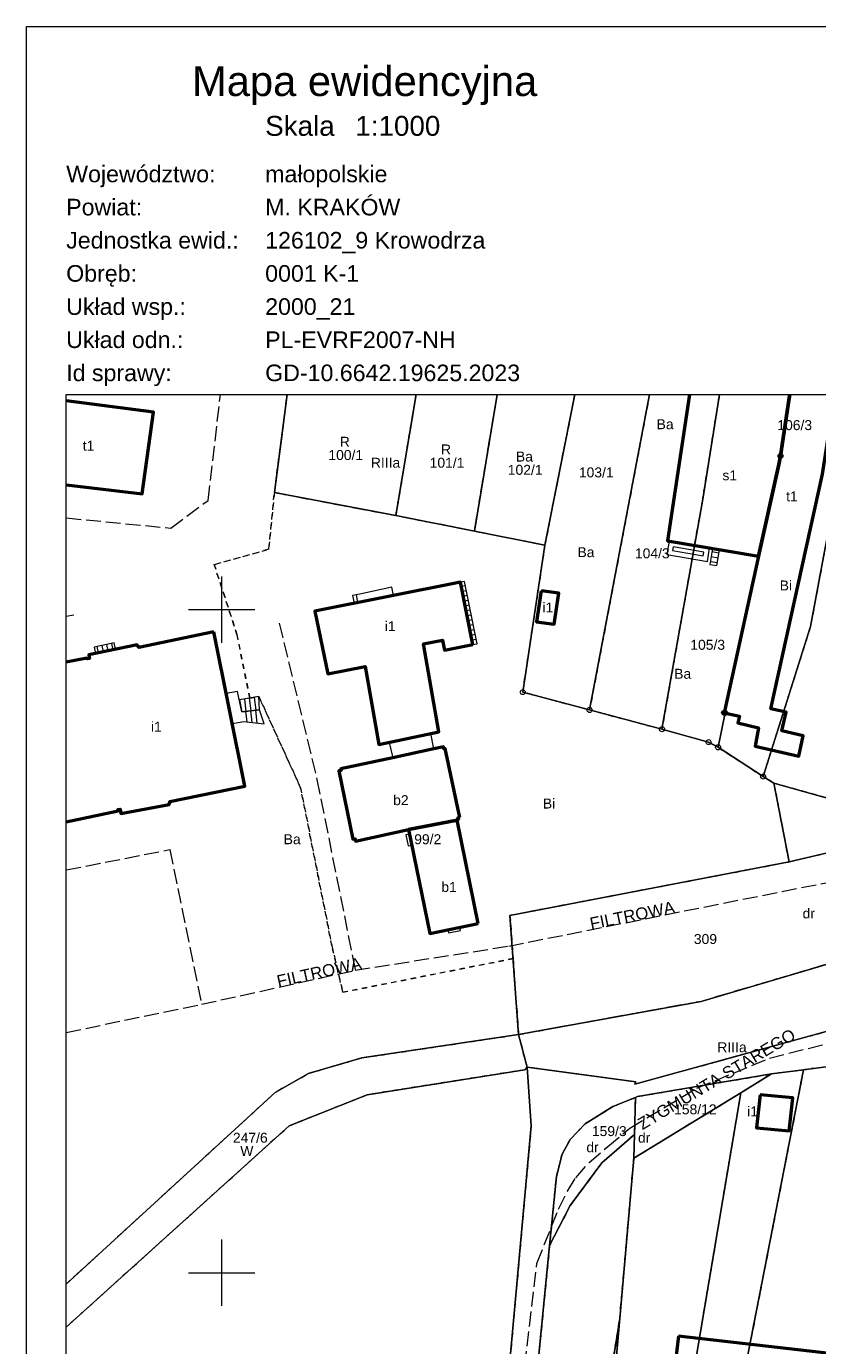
# Model space of a CAD drawing. Extents: x 7419371 to 7419668, y 5549368 to 5549788.
# Tile 3 of 5: x 7419371 to 7419490, y 5549589 to 5549788. Entities that reach past the tile are written whole.
import ezdxf
from ezdxf.enums import TextEntityAlignment as Align

# ---------------------------------------------------------------- set-up
doc = ezdxf.new("R2010")
doc.units = 0
for name, pattern in [('PRZER0_75-0_75', [1.5, 0.75, -0.75]), ('PRZER1-1', [2, 1, -1]), ('PRZER2_25-0_75', [3, 2.25, -0.75]), ('PRZER3-1', [4, 3, -1])]:
    doc.linetypes.add(name, pattern=pattern)
doc.layers.get('0').update_dxf_attribs({"linetype": 'CONTINUOUS'})
for name, color, linetype, lineweight in [('FrameItemsLayer$', 7, 'CONTINUOUS', 0), ('GELULI', 7, 'PRZER3-1', 18), ('GELULI_O', 7, 'CONTINUOUS', 0), ('GEPPGD', 7, 'CONTINUOUS', 18), ('GESBLI', 7, 'CONTINUOUS', 18), ('GESBTO', 7, 'CONTINUOUS', 18), ('GESBWG', 7, 'CONTINUOUS', 18), ('GESBZO', 7, 'CONTINUOUS', 50), ('GESBZO_O', 7, 'CONTINUOUS', 0), ('GESDZI', 7, 'CONTINUOUS', 18), ('GESDZI_O', 7, 'CONTINUOUS', 0), ('GESSCH', 7, 'CONTINUOUS', 18)]:
    doc.layers.add(name, color=color, linetype=linetype, lineweight=lineweight)
for name, color, linetype, lineweight, true_color in [('GESKKL', 102, 'PRZER3-1', 18, 0x24bc24), ('GESKKL_O', 102, 'CONTINUOUS', 0, 0x24bc24), ('GESUZY', 94, 'PRZER1-1', 18, 0x008000), ('GESUZY_O', 94, 'CONTINUOUS', 0, 0x008000)]:
    doc.layers.add(name, color=color, linetype=linetype, lineweight=lineweight, true_color=true_color)
doc.styles.add('GEO-INFO', font='Arial')

# ---------------------------------------------------------------- blocks, each defined once
blk = doc.blocks.new('EPPGS')
at = {"color": 0}
blk.add_lwpolyline([(0, 0.5), (0.154508, 0.475528), (0.293893, 0.404508), (0.404508, 0.293893), (0.475528, 0.154508), (0.5, 0), (0.475528, -0.154508), (0.404508, -0.293893), (0.293893, -0.404508), (0.154508, -0.475528), (0, -0.5), (-0.154508, -0.475528), (-0.293893, -0.404508), (-0.404508, -0.293893), (-0.475528, -0.154508), (-0.5, 0), (-0.475528, 0.154508), (-0.404508, 0.293893), (-0.293893, 0.404508), (-0.154508, 0.475528)], close=True, dxfattribs=at)
blk = doc.blocks.new('EPPGN')
blk.add_hatch(color=0).paths.add_polyline_path([(0, -0.09), (0.027812, -0.085595), (0.052901, -0.072812), (0.072812, -0.052901), (0.085595, -0.027812), (0.09, 0), (0.085595, 0.027812), (0.072812, 0.052901), (0.052901, 0.072812), (0.027812, 0.085595), (0, 0.09), (-0.027812, 0.085595), (-0.052901, 0.072812), (-0.072812, 0.052901), (-0.085595, 0.027812), (-0.09, 0), (-0.085595, -0.027812), (-0.072812, -0.052901), (-0.052901, -0.072812), (-0.027812, -0.085595)])

msp = doc.modelspace()

# ---------------------------------------------------------------- linework, layer by layer
at = {"layer": 'FrameItemsLayer$', "color": 7, "linetype": 'CONTINUOUS', "lineweight": 9}
for points in [[(7419370.54, 5549367.95), (7419370.54, 5549787.95), (7419667.54, 5549787.95), (7419667.54, 5549367.95)], [(7419376.54, 5549379.69), (7419376.54, 5549732.45), (7419661.54, 5549732.45), (7419661.54, 5549379.69)]]:
    msp.add_lwpolyline(points, close=True, dxfattribs=at)
at = {"layer": 'FrameItemsLayer$', "color": 7, "linetype": 'CONTINUOUS', "lineweight": 18}
for points in [[(7419400, 5549695), (7419400, 5549705)], [(7419395, 5549700), (7419405, 5549700)], [(7419400, 5549595), (7419400, 5549605)], [(7419395, 5549600), (7419405, 5549600)]]:
    msp.add_lwpolyline(points, dxfattribs=at)
at = {"layer": 'GELULI', "linetype": 'PRZER2_25-0_75', "lineweight": 18, "elevation": 9.98}
for points in [[(7419376.54, 5549713.83), (7419392.33, 5549712.29), (7419397.93, 5549716.47), (7419399.8, 5549732.45)], [(7419376.54, 5549699), (7419377.71, 5549699.23)], [(7419408.67, 5549697.94), (7419414.35, 5549674.39), (7419420.12, 5549645.6)], [(7419376.54, 5549636.23), (7419396.93, 5549640.48), (7419420.12, 5549645.6), (7419443.26, 5549649.26), (7419491.1, 5549658.81), (7419573.08, 5549674.07), (7419586.74, 5549676.61), (7419595.56, 5549678.05), (7419603.85, 5549679.58), (7419642.24, 5549682.49), (7419661.54, 5549681.97)], [(7419445.68, 5549585.94), (7419447.5, 5549601.39), (7419450.76, 5549609.57), (7419452.11, 5549612.28), (7419453.38, 5549614.31), (7419455.39, 5549616.63), (7419458.18, 5549619.01), (7419461.51, 5549621.8), (7419471.6, 5549627.81), (7419482.58, 5549632.35), (7419497.87, 5549636.24), (7419510.04, 5549638.43), (7419559.28, 5549645.93), (7419579.5, 5549650.65), (7419586.5, 5549653.62), (7419594.02, 5549659.08), (7419593.81, 5549664.11), (7419595.56, 5549678.05)], [(7419376.54, 5549660.73), (7419392.14, 5549663.8), (7419396.93, 5549640.48)]]:
    msp.add_lwpolyline(points, dxfattribs=at)
at = {"layer": 'GESBLI', "linetype": 'CONTINUOUS', "lineweight": 18}
msp.add_lwpolyline([(7419431.5, 5549681.32), (7419425.25, 5549679.98), (7419425.77, 5549677.66), (7419431.99, 5549678.99)], close=True, dxfattribs=at)
at = {"layer": 'GESBTO', "linetype": 'CONTINUOUS', "elevation": 10.18}
for points in [[(7419473.55, 5549709.28), (7419467.44, 5549710.31), (7419467.1, 5549708.29), (7419473.21, 5549707.26)], [(7419472.69, 5549708.67), (7419468.06, 5549709.45), (7419467.96, 5549708.9), (7419472.59, 5549708.12)]]:
    msp.add_lwpolyline(points, close=True, dxfattribs=at)
at = {"layer": 'GESBWG', "linetype": 'CONTINUOUS', "elevation": 10.18}
for points in [[(7419428.65, 5549664.46), (7419428.31, 5549666.13), (7419427.77, 5549666.02), (7419428.11, 5549664.35)], [(7419435.91, 5549652.09), (7419434.06, 5549651.71), (7419434.16, 5549651.27), (7419436, 5549651.62)]]:
    msp.add_lwpolyline(points, close=True, dxfattribs=at)
at = {"layer": 'GESBZO', "linetype": 'CONTINUOUS', "elevation": 10.18}
for points in [[(7419376.54, 5549718.82), (7419387.97, 5549717.47), (7419389.69, 5549729.75), (7419376.54, 5549731.48)], [(7419470.54, 5549732.45), (7419467.21, 5549710.35), (7419480.92, 5549708.04), (7419483.97, 5549721.9), (7419484.25, 5549723.18), (7419485.56, 5549731.91), (7419485.64, 5549732.45)], [(7419485.64, 5549732.45), (7419485.56, 5549731.91), (7419484.25, 5549723.18), (7419483.97, 5549721.9), (7419480.92, 5549708.04), (7419475.74, 5549684.45), (7419478.04, 5549683.92), (7419477.82, 5549682.92), (7419480.92, 5549682.16), (7419480.4, 5549679.38), (7419486.99, 5549677.91), (7419487.67, 5549680.95), (7419484.44, 5549681.7), (7419485.1, 5549684.53), (7419482.76, 5549685.04), (7419490.58, 5549720.44), (7419492.43, 5549732.45)], [(7419398.8, 5549696.66), (7419387.48, 5549694.29), (7419387.43, 5549694.5), (7419387.27, 5549694.47), (7419387.23, 5549694.68), (7419379.96, 5549693.19), (7419380.07, 5549692.64), (7419379.68, 5549692.56), (7419379.66, 5549692.7), (7419376.54, 5549692.06)], [(7419376.54, 5549668.01), (7419384.36, 5549669.67), (7419384.33, 5549669.83), (7419384.66, 5549669.89), (7419384.77, 5549669.27), (7419392.05, 5549670.6), (7419392.02, 5549670.76), (7419392.18, 5549670.79), (7419392.14, 5549671.05), (7419403.48, 5549673.38), (7419398.8, 5549696.66)]]:
    msp.add_lwpolyline(points, dxfattribs=at)
for points in [[(7419437.87, 5549694.73), (7419435.97, 5549704.16), (7419414.02, 5549699.78), (7419415.97, 5549690.33), (7419421.6, 5549691.43), (7419423.7, 5549679.65), (7419432.73, 5549681.58), (7419430.39, 5549694.82), (7419433.27, 5549695.4), (7419433.57, 5549693.89)], [(7419448.17, 5549702.82), (7419447.47, 5549698.16), (7419450.1, 5549697.82), (7419450.84, 5549702.47)], [(7419435.91, 5549668.67), (7419433.7, 5549679.06), (7419433.47, 5549679.01), (7419433.41, 5549679.29), (7419431.99, 5549678.99), (7419425.77, 5549677.66), (7419417.94, 5549675.98), (7419418.02, 5549675.73), (7419417.66, 5549675.66), (7419419.77, 5549665.36), (7419420.11, 5549665.45), (7419420.18, 5549665.09), (7419428.17, 5549666.84), (7419435.48, 5549668.26), (7419435.64, 5549668.31), (7419435.58, 5549668.6)], [(7419438.63, 5549652.65), (7419435.48, 5549668.26), (7419428.17, 5549666.84), (7419431.36, 5549651.15)], [(7419481.19, 5549626.81), (7419480.63, 5549621.86), (7419485.56, 5549621.4), (7419486.09, 5549626.36)], [(7419468.86, 5549590.44), (7419466.69, 5549572.26), (7419553.04, 5549562.28), (7419554.92, 5549580.59)]]:
    msp.add_lwpolyline(points, close=True, dxfattribs=at)
at = {"layer": 'GESDZI', "linetype": 'CONTINUOUS', "elevation": 10.22}
for points in [[(7419376.54, 5549598.29), (7419408.05, 5549627.17), (7419413.08, 5549630.04), (7419421.11, 5549632.38), (7419444.75, 5549635.91), (7419443.45, 5549653.88), (7419485.54, 5549661.95), (7419483.25, 5549673.82), (7419481.62, 5549674.82), (7419474.82, 5549679.23), (7419473.4, 5549680.01), (7419466.37, 5549681.95), (7419455.46, 5549684.86), (7419445.38, 5549687.55), (7419448.71, 5549709.7), (7419438.09, 5549711.85), (7419426.24, 5549714.17), (7419407.93, 5549717.66), (7419409.86, 5549732.45)], [(7419409.86, 5549732.45), (7419407.93, 5549717.66), (7419426.24, 5549714.17), (7419429.3, 5549732.45)], [(7419429.3, 5549732.45), (7419426.24, 5549714.17), (7419438.09, 5549711.85), (7419441.52, 5549732.45)], [(7419441.52, 5549732.45), (7419438.09, 5549711.85), (7419448.71, 5549709.7), (7419453.23, 5549732.45)], [(7419453.23, 5549732.45), (7419448.71, 5549709.7), (7419445.38, 5549687.55), (7419455.46, 5549684.86), (7419464.5, 5549732.45)], [(7419455.46, 5549684.86), (7419466.37, 5549681.95), (7419472.46, 5549716.36), (7419475.04, 5549732.45)], [(7419464.5, 5549732.45), (7419455.46, 5549684.86)], [(7419475.04, 5549732.45), (7419472.46, 5549716.36), (7419466.37, 5549681.95), (7419473.4, 5549680.01), (7419474.82, 5549679.23), (7419475.89, 5549684.42), (7419475.74, 5549684.45)], [(7419485.64, 5549732.45), (7419484.25, 5549723.18), (7419475.74, 5549684.45), (7419475.89, 5549684.42), (7419474.82, 5549679.23), (7419481.62, 5549674.82), (7419488.77, 5549697.45)], [(7419475.74, 5549684.45), (7419484.25, 5549723.18), (7419485.64, 5549732.45)], [(7419495.29, 5549732.45), (7419488.77, 5549697.45), (7419481.62, 5549674.82), (7419483.25, 5549673.82), (7419501.15, 5549668.81)], [(7419488.77, 5549697.45), (7419495.29, 5549732.45)], [(7419518.53, 5549654.85), (7419502.4, 5549649.81), (7419472.27, 5549640.92), (7419444.75, 5549635.91), (7419446.03, 5549630.99), (7419462.45, 5549628.77), (7419462.29, 5549628.43), (7419509.38, 5549641.39), (7419528.76, 5549648.51), (7419538.53, 5549652.48), (7419556.13, 5549655.93), (7419588.38, 5549660.2), (7419606.85, 5549663.64), (7419614.77, 5549665.7), (7419631.76, 5549669.45), (7419643.51, 5549671.69), (7419650.65, 5549671.91), (7419661.54, 5549670.79)], [(7419661.54, 5549661.88), (7419649.26, 5549659.54), (7419641.05, 5549657.97), (7419630.6, 5549656.65), (7419619.81, 5549655.03), (7419609.66, 5549653.24), (7419589.07, 5549649.42), (7419557.7, 5549643.96), (7419540.13, 5549643.06), (7419523.27, 5549643.29), (7419509.38, 5549641.39), (7419462.29, 5549628.43), (7419462.45, 5549628.77), (7419446.03, 5549630.99), (7419446.66, 5549622.15), (7419432.87, 5549470.11), (7419428.25, 5549466.49), (7419384.74, 5549466.49), (7419376.54, 5549466.56)], [(7419438.3, 5549490.48), (7419449.43, 5549604.09), (7419450.45, 5549614.49), (7419451.3, 5549617.85), (7419452.51, 5549620.06), (7419454.77, 5549622.45), (7419458.98, 5549625.04), (7419462.38, 5549626.43), (7419462.7, 5549626.56), (7419482.9, 5549629.97), (7419487.71, 5549630.61), (7419562.5, 5549640.55), (7419590.93, 5549644.33), (7419591.23, 5549646.31), (7419603.9, 5549648.9), (7419609.52, 5549650.05), (7419619.85, 5549651.97), (7419630.2, 5549653.58), (7419640.65, 5549655.17), (7419649.84, 5549657.3), (7419661.54, 5549660.03)], [(7419376.54, 5549591.79), (7419410.15, 5549622.14), (7419421.94, 5549626.84), (7419445.69, 5549630.61), (7419446.03, 5549630.99), (7419444.75, 5549635.91), (7419421.11, 5549632.38), (7419413.08, 5549630.04), (7419408.05, 5549627.17), (7419376.54, 5549598.29)], [(7419376.54, 5549466.56), (7419384.74, 5549466.49), (7419428.25, 5549466.49), (7419432.87, 5549470.11), (7419446.66, 5549622.15), (7419446.03, 5549630.99), (7419445.69, 5549630.61), (7419421.94, 5549626.84), (7419410.15, 5549622.14), (7419376.54, 5549591.79)]]:
    msp.add_lwpolyline(points, dxfattribs=at)
for points in [[(7419518.53, 5549654.85), (7419525.33, 5549656.97), (7419553.44, 5549661.25), (7419531.94, 5549661.5), (7419506.32, 5549664.39), (7419501.15, 5549668.81), (7419483.25, 5549673.82), (7419485.54, 5549661.95), (7419492.2, 5549663.53), (7419505.87, 5549656.71)], [(7419485.54, 5549661.95), (7419443.45, 5549653.88), (7419444.75, 5549635.91), (7419472.27, 5549640.92), (7419502.4, 5549649.81), (7419518.53, 5549654.85), (7419505.87, 5549656.71), (7419492.2, 5549663.53)], [(7419562.5, 5549640.55), (7419487.71, 5549630.61), (7419468.08, 5549529.97), (7419483.43, 5549529.18), (7419523.94, 5549526.59), (7419538.19, 5549526.4), (7419548.95, 5549525.8)], [(7419487.71, 5549630.61), (7419482.9, 5549629.97), (7419478.25, 5549627.12), (7419461.94, 5549530.29), (7419468.08, 5549529.97)], [(7419462.38, 5549626.43), (7419462.22, 5549620.86), (7419462.12, 5549617.26), (7419478.25, 5549627.12), (7419482.9, 5549629.97), (7419462.7, 5549626.56)], [(7419462.38, 5549626.43), (7419458.98, 5549625.04), (7419454.77, 5549622.45), (7419452.51, 5549620.06), (7419451.3, 5549617.85), (7419450.45, 5549614.49), (7419449.43, 5549604.09), (7419452.54, 5549610.11), (7419457.3, 5549616.58), (7419462.22, 5549620.86)], [(7419478.25, 5549627.12), (7419462.12, 5549617.26), (7419459.99, 5549593.07), (7419454.49, 5549530.64), (7419458.91, 5549530.45), (7419461.94, 5549530.29)], [(7419449.43, 5549604.09), (7419438.3, 5549490.48), (7419438.67, 5549469.52), (7419447.19, 5549467.83), (7419447.16, 5549493.99), (7419450.09, 5549531.19), (7419459.99, 5549593.07), (7419462.12, 5549617.26), (7419462.22, 5549620.86), (7419457.3, 5549616.58), (7419452.54, 5549610.11)], [(7419459.99, 5549593.07), (7419450.09, 5549531.19), (7419447.16, 5549493.99), (7419447.19, 5549467.83), (7419448.59, 5549467.88), (7419457.59, 5549468.29), (7419456.31, 5549496.76), (7419458.91, 5549530.45), (7419454.49, 5549530.64)]]:
    msp.add_lwpolyline(points, close=True, dxfattribs=at)
at = {"layer": 'GESKKL', "linetype": 'PRZER2_25-0_75', "lineweight": 18}
for points in [[(7419409.86, 5549732.45), (7419407.93, 5549717.66), (7419426.24, 5549714.17), (7419438.09, 5549711.85)], [(7419438.09, 5549711.85), (7419441.52, 5549732.45)], [(7419587.56, 5549665.21), (7419575.48, 5549664.19), (7419564.39, 5549662.19), (7419563.19, 5549661.96), (7419553.44, 5549661.25), (7419525.33, 5549656.97), (7419518.53, 5549654.85), (7419502.4, 5549649.81), (7419472.27, 5549640.92), (7419444.75, 5549635.91), (7419421.11, 5549632.38), (7419413.08, 5549630.04), (7419408.05, 5549627.17), (7419376.54, 5549598.29)], [(7419376.54, 5549591.79), (7419410.15, 5549622.14), (7419421.94, 5549626.84), (7419445.69, 5549630.61), (7419446.03, 5549630.99), (7419462.45, 5549628.77), (7419462.29, 5549628.43), (7419509.38, 5549641.39), (7419528.76, 5549648.51), (7419538.53, 5549652.48), (7419556.13, 5549655.93), (7419588.38, 5549660.2), (7419587.56, 5549665.21)]]:
    msp.add_lwpolyline(points, dxfattribs=at)
at = {"layer": 'GESSCH', "linetype": 'CONTINUOUS', "elevation": 10.18}
for points in [[(7419473.97, 5549709.2), (7419473.59, 5549706.82), (7419474.66, 5549706.64), (7419475.06, 5549709.03)], [(7419421.02, 5549701.18), (7419425.9, 5549702.15), (7419425.65, 5549703.36), (7419420.8, 5549702.34), (7419419.71, 5549702.13), (7419419.95, 5549700.96)], [(7419438.5, 5549694.83), (7419436.59, 5549704.26), (7419435.97, 5549704.16), (7419437.87, 5549694.73)], [(7419383.98, 5549694.01), (7419383.78, 5549694.98), (7419380.76, 5549694.34), (7419380.96, 5549693.4)], [(7419403.03, 5549684.58), (7419402.39, 5549687.66), (7419400.67, 5549687.36), (7419401.59, 5549682.8), (7419403.31, 5549683.11), (7419406.41, 5549682.75), (7419405.7, 5549684.9)], [(7419405.7, 5549684.9), (7419405.59, 5549686.88), (7419402.68, 5549686.37), (7419403.03, 5549684.58)]]:
    msp.add_lwpolyline(points, close=True, dxfattribs=at)
at = {"layer": 'GESSCH', "linetype": 'CONTINUOUS', "elevation": 10.18, "flags": 128}
for points in [[(7419473.66, 5549707.27), (7419474.74, 5549707.1)], [(7419473.78, 5549708.02), (7419474.86, 5549707.83)], [(7419473.9, 5549708.76), (7419474.98, 5549708.57)], [(7419436.73, 5549703.59), (7419436.11, 5549703.46)], [(7419420.25, 5549702.23), (7419420.48, 5549701.07)], [(7419436.88, 5549702.85), (7419436.26, 5549702.73)], [(7419437.02, 5549702.12), (7419436.41, 5549701.99)], [(7419437.17, 5549701.38), (7419436.55, 5549701.26)], [(7419437.32, 5549700.65), (7419436.7, 5549700.52)], [(7419437.47, 5549699.91), (7419436.85, 5549699.79)], [(7419437.62, 5549699.18), (7419437, 5549699.05)], [(7419437.77, 5549698.44), (7419437.15, 5549698.32)], [(7419437.92, 5549697.71), (7419437.3, 5549697.58)], [(7419438.07, 5549696.97), (7419437.44, 5549696.85)], [(7419438.21, 5549696.24), (7419437.59, 5549696.11)], [(7419438.36, 5549695.5), (7419437.74, 5549695.38)], [(7419381.17, 5549694.43), (7419381.37, 5549693.48)], [(7419381.9, 5549694.58), (7419382.1, 5549693.63)], [(7419382.64, 5549694.74), (7419382.84, 5549693.78)], [(7419383.37, 5549694.89), (7419383.58, 5549693.93)], [(7419403.4, 5549686.5), (7419403.62, 5549684.65)], [(7419404.14, 5549686.63), (7419404.37, 5549684.74)], [(7419404.88, 5549686.76), (7419405.11, 5549684.83)], [(7419403.81, 5549683.05), (7419403.62, 5549684.65)], [(7419404.58, 5549682.96), (7419404.37, 5549684.74)], [(7419405.34, 5549682.87), (7419405.11, 5549684.83)]]:
    msp.add_lwpolyline(points, dxfattribs=at)
at = {"layer": 'GESUZY', "linetype": 'PRZER0_75-0_75', "elevation": 10.08}
for points in [[(7419416.59, 5549649.35), (7419411.89, 5549673.12), (7419405.59, 5549686.88), (7419404.23, 5549686.64), (7419402.29, 5549696.24), (7419398.86, 5549706.79), (7419407.08, 5549709.09), (7419407.93, 5549717.66), (7419409.86, 5549732.45)], [(7419409.86, 5549732.45), (7419407.93, 5549717.66), (7419426.24, 5549714.17)], [(7419429.3, 5549732.45), (7419426.24, 5549714.17), (7419438.09, 5549711.85), (7419441.52, 5549732.45)], [(7419426.24, 5549714.17), (7419429.3, 5549732.45)], [(7419441.52, 5549732.45), (7419438.09, 5549711.85), (7419448.71, 5549709.7), (7419453.23, 5549732.45)], [(7419453.23, 5549732.45), (7419448.71, 5549709.7), (7419445.38, 5549687.55), (7419455.46, 5549684.86), (7419464.5, 5549732.45)], [(7419464.5, 5549732.45), (7419455.46, 5549684.86), (7419466.37, 5549681.95), (7419472.46, 5549716.36)], [(7419475.04, 5549732.45), (7419472.46, 5549716.36), (7419466.37, 5549681.95), (7419473.4, 5549680.01), (7419474.82, 5549679.23), (7419475.89, 5549684.42), (7419475.74, 5549684.45)], [(7419472.46, 5549716.36), (7419475.04, 5549732.45)], [(7419485.64, 5549732.45), (7419484.25, 5549723.18), (7419475.74, 5549684.45), (7419475.89, 5549684.42), (7419474.82, 5549679.23), (7419481.62, 5549674.82), (7419488.77, 5549697.45)], [(7419475.74, 5549684.45), (7419484.25, 5549723.18), (7419485.64, 5549732.45)], [(7419495.29, 5549732.45), (7419488.77, 5549697.45), (7419481.62, 5549674.82), (7419483.25, 5549673.82), (7419501.15, 5549668.81)], [(7419488.77, 5549697.45), (7419495.29, 5549732.45)], [(7419661.54, 5549661.88), (7419649.26, 5549659.54), (7419641.05, 5549657.97), (7419630.6, 5549656.65), (7419619.81, 5549655.03), (7419609.66, 5549653.24), (7419589.07, 5549649.42), (7419557.7, 5549643.96), (7419540.13, 5549643.06), (7419523.27, 5549643.29), (7419509.38, 5549641.39), (7419462.29, 5549628.43), (7419462.45, 5549628.77), (7419446.03, 5549630.99), (7419446.66, 5549622.15), (7419432.87, 5549470.11), (7419428.25, 5549466.49), (7419384.74, 5549466.49), (7419376.54, 5549466.56)], [(7419436.29, 5549469.99), (7419438.3, 5549490.48), (7419449.43, 5549604.09), (7419450.45, 5549614.49), (7419451.3, 5549617.85), (7419452.51, 5549620.06), (7419454.77, 5549622.45), (7419458.98, 5549625.04), (7419462.38, 5549626.43), (7419462.7, 5549626.56), (7419482.9, 5549629.97), (7419487.71, 5549630.61), (7419562.5, 5549640.55), (7419590.93, 5549644.33), (7419591.23, 5549646.31), (7419603.9, 5549648.9), (7419609.52, 5549650.05), (7419619.85, 5549651.97), (7419630.2, 5549653.58), (7419640.65, 5549655.17), (7419649.84, 5549657.3), (7419661.54, 5549660.03)], [(7419376.54, 5549598.29), (7419408.05, 5549627.17), (7419413.08, 5549630.04), (7419421.11, 5549632.38), (7419444.75, 5549635.91), (7419443.92, 5549647.37), (7419418.25, 5549642.29), (7419416.59, 5549649.35)], [(7419376.54, 5549591.79), (7419410.15, 5549622.14), (7419421.94, 5549626.84), (7419445.69, 5549630.61), (7419446.03, 5549630.99), (7419444.75, 5549635.91), (7419421.11, 5549632.38), (7419413.08, 5549630.04), (7419408.05, 5549627.17), (7419376.54, 5549598.29)], [(7419376.54, 5549466.56), (7419384.74, 5549466.49), (7419428.25, 5549466.49), (7419432.87, 5549470.11), (7419446.66, 5549622.15), (7419446.03, 5549630.99), (7419445.69, 5549630.61), (7419421.94, 5549626.84), (7419410.15, 5549622.14), (7419376.54, 5549591.79)]]:
    msp.add_lwpolyline(points, dxfattribs=at)
for points in [[(7419466.37, 5549681.95), (7419455.46, 5549684.86), (7419445.38, 5549687.55), (7419448.71, 5549709.7), (7419438.09, 5549711.85), (7419426.24, 5549714.17), (7419407.93, 5549717.66), (7419407.08, 5549709.09), (7419398.86, 5549706.79), (7419402.29, 5549696.24), (7419404.23, 5549686.64), (7419405.59, 5549686.88), (7419411.89, 5549673.12), (7419416.59, 5549649.35), (7419418.25, 5549642.29), (7419443.92, 5549647.37), (7419443.45, 5549653.88), (7419485.54, 5549661.95), (7419483.25, 5549673.82), (7419481.62, 5549674.82), (7419474.82, 5549679.23), (7419473.4, 5549680.01)], [(7419553.44, 5549661.25), (7419531.94, 5549661.5), (7419506.32, 5549664.39), (7419501.15, 5549668.81), (7419483.25, 5549673.82), (7419485.54, 5549661.95), (7419492.2, 5549663.53), (7419505.87, 5549656.71), (7419518.53, 5549654.85), (7419525.33, 5549656.97)], [(7419502.4, 5549649.81), (7419518.53, 5549654.85), (7419505.87, 5549656.71), (7419492.2, 5549663.53), (7419485.54, 5549661.95), (7419443.45, 5549653.88), (7419443.92, 5549647.37), (7419444.75, 5549635.91), (7419472.27, 5549640.92)], [(7419587.56, 5549665.21), (7419575.48, 5549664.19), (7419564.39, 5549662.19), (7419563.19, 5549661.96), (7419553.44, 5549661.25), (7419525.33, 5549656.97), (7419518.53, 5549654.85), (7419502.4, 5549649.81), (7419472.27, 5549640.92), (7419444.75, 5549635.91), (7419446.03, 5549630.99), (7419462.45, 5549628.77), (7419462.29, 5549628.43), (7419509.38, 5549641.39), (7419528.76, 5549648.51), (7419538.53, 5549652.48), (7419556.13, 5549655.93), (7419588.38, 5549660.2)], [(7419562.5, 5549640.55), (7419487.71, 5549630.61), (7419468.08, 5549529.97), (7419483.43, 5549529.18), (7419523.94, 5549526.59), (7419538.19, 5549526.4), (7419548.95, 5549525.8)], [(7419487.71, 5549630.61), (7419482.9, 5549629.97), (7419478.25, 5549627.12), (7419461.94, 5549530.29), (7419468.08, 5549529.97)], [(7419462.12, 5549617.26), (7419478.25, 5549627.12), (7419482.9, 5549629.97), (7419462.7, 5549626.56), (7419462.38, 5549626.43), (7419462.22, 5549620.86)], [(7419462.22, 5549620.86), (7419462.38, 5549626.43), (7419458.98, 5549625.04), (7419454.77, 5549622.45), (7419452.51, 5549620.06), (7419451.3, 5549617.85), (7419450.45, 5549614.49), (7419449.43, 5549604.09), (7419452.54, 5549610.11), (7419457.3, 5549616.58)], [(7419478.25, 5549627.12), (7419462.12, 5549617.26), (7419459.99, 5549593.07), (7419454.49, 5549530.64), (7419458.91, 5549530.45), (7419461.94, 5549530.29)], [(7419438.67, 5549469.52), (7419447.19, 5549467.83), (7419447.16, 5549493.99), (7419450.09, 5549531.19), (7419459.99, 5549593.07), (7419462.12, 5549617.26), (7419462.22, 5549620.86), (7419457.3, 5549616.58), (7419452.54, 5549610.11), (7419449.43, 5549604.09), (7419438.3, 5549490.48)], [(7419447.19, 5549467.83), (7419448.59, 5549467.88), (7419457.59, 5549468.29), (7419456.31, 5549496.76), (7419458.91, 5549530.45), (7419454.49, 5549530.64), (7419459.99, 5549593.07), (7419450.09, 5549531.19), (7419447.16, 5549493.99)]]:
    msp.add_lwpolyline(points, close=True, dxfattribs=at)

# ---------------------------------------------------------------- block references
at = {"layer": 'GEPPGD', "xscale": 0.75, "yscale": 0.75}
for name, p in [('EPPGS', (7419484.25, 5549723.18, 10.24)), ('EPPGN', (7419407.93, 5549717.66, 10.24)), ('EPPGN', (7419472.46, 5549716.36, 10.24)), ('EPPGN', (7419426.24, 5549714.17, 10.24)), ('EPPGN', (7419438.09, 5549711.85, 10.24)), ('EPPGN', (7419448.71, 5549709.7, 10.24)), ('EPPGN', (7419488.77, 5549697.45, 10.24)), ('EPPGS', (7419445.38, 5549687.55, 10.24)), ('EPPGS', (7419455.46, 5549684.86, 10.24)), ('EPPGS', (7419475.74, 5549684.45, 10.24)), ('EPPGS', (7419475.89, 5549684.42, 10.24)), ('EPPGS', (7419466.37, 5549681.95, 10.24)), ('EPPGS', (7419473.4, 5549680.01, 10.24)), ('EPPGS', (7419474.82, 5549679.23, 10.24)), ('EPPGS', (7419481.62, 5549674.82, 10.24)), ('EPPGN', (7419483.25, 5549673.82, 10.24)), ('EPPGN', (7419485.54, 5549661.95, 10.24)), ('EPPGN', (7419443.45, 5549653.88, 10.24)), ('EPPGN', (7419472.27, 5549640.92, 10.24)), ('EPPGN', (7419444.75, 5549635.91, 10.24)), ('EPPGN', (7419421.11, 5549632.38, 10.24)), ('EPPGN', (7419413.08, 5549630.04, 10.24)), ('EPPGN', (7419445.69, 5549630.61, 10.24)), ('EPPGN', (7419446.03, 5549630.99, 10.24)), ('EPPGN', (7419482.9, 5549629.97, 10.24)), ('EPPGN', (7419487.71, 5549630.61, 10.24)), ('EPPGN', (7419462.29, 5549628.43, 10.24)), ('EPPGN', (7419462.45, 5549628.77, 10.24)), ('EPPGN', (7419408.05, 5549627.17, 10.24)), ('EPPGN', (7419421.94, 5549626.84, 10.24)), ('EPPGN', (7419462.38, 5549626.43, 10.24)), ('EPPGN', (7419462.7, 5549626.56, 10.24)), ('EPPGN', (7419478.25, 5549627.12, 10.24)), ('EPPGN', (7419458.98, 5549625.04, 10.24)), ('EPPGN', (7419410.15, 5549622.14, 10.24)), ('EPPGN', (7419446.66, 5549622.15, 10.24)), ('EPPGN', (7419454.77, 5549622.45, 10.24)), ('EPPGN', (7419452.51, 5549620.06, 10.24)), ('EPPGN', (7419462.22, 5549620.86, 10.24)), ('EPPGN', (7419451.3, 5549617.85, 10.24)), ('EPPGN', (7419457.3, 5549616.58, 10.24)), ('EPPGN', (7419462.12, 5549617.26, 10.24)), ('EPPGN', (7419450.45, 5549614.49, 10.24)), ('EPPGN', (7419452.54, 5549610.11, 10.24)), ('EPPGN', (7419449.43, 5549604.09, 10.24)), ('EPPGN', (7419459.99, 5549593.07, 10.24))]:
    msp.add_blockref(name, p, dxfattribs=at)

# ---------------------------------------------------------------- texts
at = {"layer": 'FrameItemsLayer$', "color": 7, "linetype": 'CONTINUOUS', "lineweight": 0, "style": 'GEO-INFO'}
for s, height, p in [('Mapa ewidencyjna', 4.5, (7419421.54, 5549777.45, 21474836.47)), ('1:1000', 3, (7419426.54, 5549771.45, 21474836.47))]:
    msp.add_text(s, height=height, dxfattribs=at).set_placement(p, align=Align.CENTER)
for s, height, p in [('Skala', 3, (7419406.54, 5549771.45, 21474836.47)), ('Województwo:', 2.5, (7419376.54, 5549764.45, 21474836.47)), ('małopolskie', 2.5, (7419406.54, 5549764.45, 21474836.47)), ('Powiat:', 2.5, (7419376.54, 5549759.45, 21474836.47)), ('M. KRAKÓW', 2.5, (7419406.54, 5549759.45, 21474836.47)), ('Jednostka ewid.:', 2.5, (7419376.54, 5549754.45, 21474836.47)), ('126102_9 Krowodrza', 2.5, (7419406.54, 5549754.45, 21474836.47)), ('Obręb:', 2.5, (7419376.54, 5549749.45, 21474836.47)), ('0001 K-1', 2.5, (7419406.54, 5549749.45, 21474836.47)), ('Układ wsp.:', 2.5, (7419376.54, 5549744.45, 21474836.47)), ('2000_21', 2.5, (7419406.54, 5549744.45, 21474836.47)), ('Układ odn.:', 2.5, (7419376.54, 5549739.45, 21474836.47)), ('PL-EVRF2007-NH', 2.5, (7419406.54, 5549739.45, 21474836.47)), ('Id sprawy:', 2.5, (7419376.54, 5549734.45, 21474836.47)), ('GD-10.6642.19625.2023', 2.5, (7419406.54, 5549734.45, 21474836.47))]:
    msp.add_text(s, height=height, dxfattribs=at).set_placement(p)
at = {"layer": 'GELULI_O', "color": 7, "linetype": 'CONTINUOUS', "lineweight": 0, "style": 'GEO-INFO'}
for s, rotation, p in [('FILTROWA', 11.3015, (7419455.69, 5549651.74, 10.8)), ('FILTROWA', 12.4072, (7419408.52, 5549643.04, 10.8)), ('ZYGMUNTA STAREGO', 30.7795, (7419463.41, 5549621.48, 10.8))]:
    msp.add_text(s, height=1.8, rotation=rotation, dxfattribs=at).set_placement(p)
at = {"layer": 'GESBZO_O', "linetype": 'CONTINUOUS', "lineweight": 0, "style": 'GEO-INFO'}
for s, p in [('t1', (7419379.91, 5549724.73, 10.8)), ('s1', (7419476.59, 5549720.25, 10.8)), ('t1', (7419485.96, 5549717.08, 10.8)), ('i1', (7419449.15, 5549700.32, 10.8)), ('i1', (7419425.38, 5549697.5, 10.8)), ('i1', (7419390.13, 5549682.33, 10.8)), ('b2', (7419427, 5549671.26, 10.8)), ('b1', (7419434.27, 5549658.17, 10.8)), ('i1', (7419480.03, 5549624.33, 10.8))]:
    msp.add_text(s, height=1.5, dxfattribs=at).set_placement(p, align=Align.MIDDLE_CENTER)
at = {"layer": 'GESDZI_O', "linetype": 'CONTINUOUS', "lineweight": 0, "style": 'GEO-INFO'}
for s, p in [('106/3', (7419486.38, 5549727.82, 10.8)), ('100/1', (7419418.69, 5549723.31, 10.8)), ('101/1', (7419433.96, 5549722.15, 10.8)), ('102/1', (7419445.74, 5549721.08, 10.8)), ('103/1', (7419456.46, 5549720.69, 10.8)), ('104/3', (7419464.91, 5549708.48, 10.8)), ('105/3', (7419473.26, 5549694.69, 10.8)), ('99/2', (7419431.05, 5549665.37, 10.8)), ('309', (7419472.92, 5549650.32, 10.8)), ('158/12', (7419471.4, 5549624.63, 10.8)), ('159/3', (7419458.42, 5549621.35, 10.8)), ('247/6', (7419404.3, 5549620.35, 10.8))]:
    msp.add_text(s, height=1.5, dxfattribs=at).set_placement(p, align=Align.MIDDLE_CENTER)
at = {"layer": 'GESKKL_O', "linetype": 'CONTINUOUS', "lineweight": 0, "style": 'GEO-INFO'}
for p in [(7419424.69, 5549722.15, 10.8), (7419476.92, 5549634, 10.8)]:
    msp.add_text('RIIIa', height=1.5, dxfattribs=at).set_placement(p, align=Align.MIDDLE_CENTER)
at = {"layer": 'GESUZY_O', "linetype": 'CONTINUOUS', "lineweight": 0, "style": 'GEO-INFO'}
for s, p in [('Ba', (7419466.84, 5549727.96, 10.8)), ('R', (7419418.55, 5549725.31, 10.8)), ('R', (7419433.81, 5549724.15, 10.8)), ('Ba', (7419445.63, 5549723.08, 10.8)), ('Ba', (7419454.91, 5549708.66, 10.8)), ('Bi', (7419485.05, 5549703.64, 10.8)), ('Ba', (7419469.49, 5549690.32, 10.8)), ('Bi', (7419449.34, 5549670.75, 10.8)), ('Ba', (7419410.61, 5549665.37, 10.8)), ('dr', (7419488.5, 5549654.18, 10.8)), ('dr', (7419455.9, 5549618.92, 10.8)), ('dr', (7419463.68, 5549620.36, 10.8)), ('W', (7419403.78, 5549618.35, 10.8))]:
    msp.add_text(s, height=1.5, dxfattribs=at).set_placement(p, align=Align.MIDDLE_CENTER)

doc.saveas('drawing.dxf')
